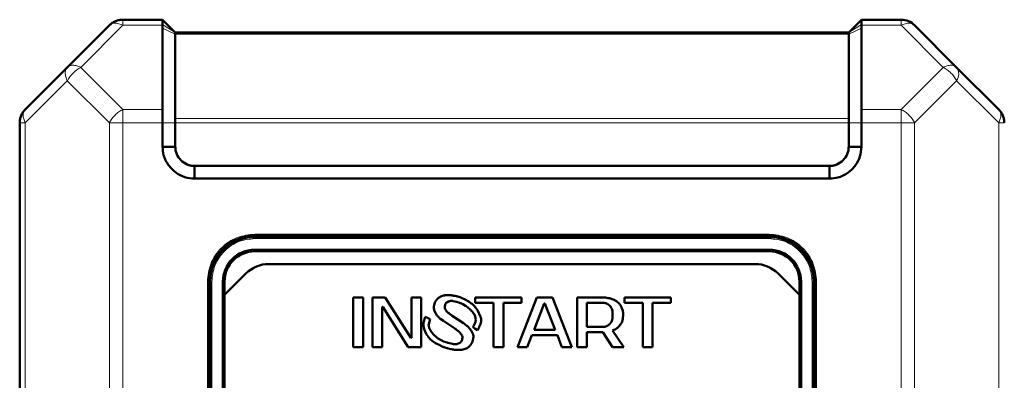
# Model space of a CAD drawing. Header units: millimetres. Extents: x 0 to 594, y 0 to 420.
# Tile 9 of 12: x 105 to 167, y 286 to 308. Entities that reach past the tile are written whole.
import ezdxf

# ---------------------------------------------------------------- set-up
doc = ezdxf.new("R2010")
doc.units = ezdxf.units.MM

msp = doc.modelspace()

# ---------------------------------------------------------------- linework, layer by layer
at = {"color": 7, "linetype": 'Continuous', "lineweight": 50}
for p, q in [((114.499, 308.385), (111.996, 308.385)), ((115.299, 307.585), (114.499, 308.385)), ((158.499, 308.385), (157.699, 307.585)), ((161.002, 308.385), (158.499, 308.385)), ((111.148, 308.034), (108.499, 305.385)), ((114.499, 308.034), (114.499, 308.091)), ((114.499, 308.034), (114.499, 307.86)), ((114.5, 302.737), (114.499, 307.86)), ((157.699, 307.585), (115.299, 307.585)), ((157.7, 307.586), (157.699, 307.585)), ((158.498, 302.737), (158.499, 307.86)), ((158.499, 308.034), (158.499, 308.091)), ((158.499, 308.034), (158.499, 307.86)), ((164.499, 305.385), (161.851, 308.034)), ((115.299, 302.171), (115.299, 307.468)), ((157.699, 307.468), (157.699, 302.171)), ((108.499, 305.385), (105.851, 302.737)), ((167.148, 302.737), (164.499, 305.385)), ((105.499, 301.888), (105.499, 219.882)), ((114.499, 300.385), (114.499, 301.888)), ((115.299, 300.385), (115.299, 301.888)), ((157.699, 301.888), (157.699, 300.385)), ((158.499, 301.888), (158.499, 300.385)), ((114.499, 300.385), (115.299, 300.385)), ((158.499, 300.385), (157.699, 300.385)), ((116.499, 298.385), (116.499, 299.185)), ((156.499, 299.185), (116.499, 299.185)), ((156.499, 298.385), (156.499, 299.185)), ((156.499, 298.385), (116.499, 298.385)), ((120.299, 294.785), (152.699, 294.785)), ((152.699, 294.705), (120.299, 294.705)), ((124.899, 294.705), (124.899, 294.785)), ((125.499, 294.785), (125.499, 294.705)), ((127.499, 294.785), (127.499, 294.705)), ((128.099, 294.785), (128.099, 294.705)), ((144.899, 294.705), (144.899, 294.785)), ((145.499, 294.785), (145.499, 294.705)), ((147.499, 294.785), (147.499, 294.705)), ((148.099, 294.785), (148.099, 294.705)), ((120.299, 293.905), (152.699, 293.905)), ((152.699, 293.805), (120.299, 293.805)), ((121.176, 293.005), (151.822, 293.005)), ((118.399, 291.057), (119.762, 292.419)), ((153.236, 292.419), (154.599, 291.057)), ((117.419, 280.985), (117.419, 291.905)), ((117.499, 291.905), (117.499, 281.06)), ((118.299, 281.35), (118.299, 291.905)), ((118.399, 291.905), (118.399, 291.057)), ((154.599, 291.057), (154.599, 291.905)), ((154.699, 291.905), (154.699, 281.35)), ((155.499, 281.06), (155.499, 291.905)), ((155.579, 291.905), (155.579, 280.985)), ((118.399, 291.057), (118.399, 281.391)), ((126.499, 290.902), (126.499, 287.768)), ((127.117, 290.902), (126.499, 290.902)), ((127.117, 287.768), (127.117, 290.902)), ((127.713, 290.902), (127.713, 287.768)), ((128.523, 290.902), (127.713, 290.902)), ((130.12, 288.35), (128.523, 290.902)), ((130.78, 290.902), (130.163, 290.902)), ((130.163, 290.902), (130.163, 288.35)), ((130.78, 287.768), (130.78, 290.902)), ((131.845, 290.854), (131.766, 290.773)), ((132.184, 291.015), (132.057, 290.974)), ((132.668, 291.038), (132.493, 291.046)), ((133.213, 290.912), (133.08, 290.952)), ((133.597, 290.742), (133.472, 290.804)), ((134.188, 290.902), (134.188, 290.566)), ((137.107, 290.902), (134.188, 290.902)), ((138.065, 290.902), (136.851, 287.768)), ((137.107, 290.566), (137.107, 290.902)), ((139.045, 290.902), (138.065, 290.902)), ((140.259, 287.768), (139.045, 290.902)), ((140.599, 290.902), (140.599, 287.768)), ((142.133, 290.902), (140.599, 290.902)), ((142.868, 290.773), (142.706, 290.828)), ((143.581, 290.902), (143.581, 290.566)), ((146.499, 290.902), (143.581, 290.902)), ((146.499, 290.566), (146.499, 290.902)), ((154.599, 281.391), (154.599, 291.057)), ((128.331, 290.32), (128.374, 290.32)), ((128.331, 287.768), (128.331, 290.32)), ((128.374, 290.32), (129.971, 287.768)), ((131.648, 290.588), (131.615, 290.484)), ((132.268, 290.353), (132.281, 290.413)), ((132.28, 290.196), (132.269, 290.247)), ((132.395, 290.592), (132.505, 290.646)), ((132.802, 290.673), (132.997, 290.628)), ((133.402, 290.476), (133.572, 290.374)), ((133.83, 290.597), (133.829, 290.597)), ((133.832, 290.598), (133.83, 290.597)), ((133.886, 290.564), (133.832, 290.598)), ((134.188, 290.566), (135.339, 290.566)), ((135.339, 290.566), (135.339, 287.768)), ((135.956, 290.566), (137.107, 290.566)), ((135.956, 287.768), (135.956, 290.566)), ((137.894, 288.865), (138.533, 290.521)), ((138.533, 290.521), (138.576, 290.521)), ((138.576, 290.521), (139.215, 288.865)), ((141.217, 290.566), (142.133, 290.566)), ((141.217, 289.044), (141.217, 290.566)), ((142.518, 290.489), (142.653, 290.38)), ((143.244, 290.514), (143.134, 290.613)), ((143.457, 290.128), (143.403, 290.268)), ((143.581, 290.566), (144.731, 290.566)), ((144.731, 290.566), (144.731, 287.768)), ((145.349, 290.566), (146.499, 290.566)), ((145.349, 287.768), (145.349, 290.566)), ((131.228, 289.601), (131.041, 289.687)), ((131.356, 289.535), (131.228, 289.601)), ((131.603, 290.092), (131.682, 289.916)), ((131.964, 289.581), (132.182, 289.421)), ((132.373, 290.042), (132.334, 290.094)), ((132.555, 289.88), (132.485, 289.935)), ((133.446, 289.274), (132.734, 289.752)), ((134.35, 290.06), (134.352, 290.061)), ((134.505, 289.728), (134.35, 290.06)), ((142.821, 290.048), (142.836, 289.805)), ((143.482, 289.576), (143.496, 289.805)), ((131.254, 289.229), (131.356, 289.535)), ((132.182, 289.421), (132.898, 288.941)), ((133.659, 289.117), (133.446, 289.274)), ((134.035, 289.025), (134.154, 288.943)), ((134.154, 288.943), (134.329, 288.833)), ((142.133, 289.044), (141.217, 289.044)), ((142.345, 289.06), (142.133, 289.044)), ((142.76, 289.371), (142.653, 289.23)), ((143.2, 289.046), (143.326, 289.201)), ((117.419, 288.905), (117.499, 288.905)), ((117.419, 288.305), (117.499, 288.305)), ((130.163, 288.35), (130.12, 288.35)), ((130.97, 288.906), (131.098, 288.618)), ((131.098, 288.618), (131.094, 288.615)), ((131.816, 288.345), (131.535, 288.599)), ((133.215, 288.695), (133.302, 288.591)), ((133.383, 288.384), (133.368, 288.276)), ((134.038, 288.6), (133.95, 288.779)), ((137.464, 287.768), (137.745, 288.529)), ((137.745, 288.529), (139.364, 288.529)), ((139.215, 288.865), (137.894, 288.865)), ((139.364, 288.529), (139.645, 287.768)), ((141.217, 288.709), (142.21, 288.709)), ((141.217, 287.768), (141.217, 288.709)), ((142.21, 288.709), (142.836, 287.768)), ((143.539, 287.768), (142.836, 288.825)), ((155.499, 288.905), (155.579, 288.905)), ((155.579, 288.305), (155.499, 288.305)), ((126.499, 287.768), (127.117, 287.768)), ((127.713, 287.768), (128.331, 287.768)), ((129.971, 287.768), (130.78, 287.768)), ((131.686, 288.023), (131.991, 287.867)), ((132.264, 287.756), (132.408, 287.712)), ((132.75, 287.974), (132.49, 288.036)), ((133.233, 288.052), (133.11, 287.992)), ((133.786, 287.789), (133.87, 287.877)), ((135.339, 287.768), (135.956, 287.768)), ((136.851, 287.768), (137.464, 287.768)), ((139.645, 287.768), (140.259, 287.768)), ((140.599, 287.768), (141.217, 287.768)), ((142.836, 287.768), (143.539, 287.768)), ((144.731, 287.768), (145.349, 287.768)), ((132.88, 287.61), (133.078, 287.598)), ((133.419, 287.623), (133.558, 287.664)), ((117.419, 286.305), (117.499, 286.305)), ((155.579, 286.305), (155.499, 286.305)), ((117.499, 285.705), (117.419, 285.705)), ((155.579, 285.705), (155.499, 285.705))]:
    msp.add_line(p, q, dxfattribs=at)
at = {"color": 9, "linetype": 'Continuous', "lineweight": 18}
for p, q in [((111.996, 308.385), (111.996, 308.034)), ((111.996, 308.034), (109.348, 305.385)), ((114.499, 308.034), (111.996, 308.034)), ((115.299, 307.585), (114.499, 308.091)), ((115.299, 307.468), (114.499, 307.86)), ((158.499, 307.86), (157.699, 307.468)), ((158.499, 308.091), (157.7, 307.586)), ((161.002, 308.034), (158.499, 308.034)), ((163.651, 305.385), (161.002, 308.034)), ((157.699, 307.468), (115.299, 307.468)), ((109.348, 305.385), (111.996, 302.737)), ((161.002, 302.737), (163.651, 305.385)), ((108.499, 304.537), (105.851, 301.888)), ((111.148, 301.888), (108.499, 304.537)), ((164.499, 304.537), (161.851, 301.888)), ((167.148, 301.888), (164.499, 304.537)), ((114.5, 302.737), (111.996, 302.737)), ((111.996, 302.737), (111.996, 301.888)), ((161.002, 302.737), (158.498, 302.737)), ((115.299, 302.171), (157.699, 302.171)), ((105.851, 301.888), (105.499, 301.888)), ((105.851, 301.888), (105.851, 219.882)), ((111.148, 301.888), (111.148, 219.882)), ((111.996, 301.888), (111.996, 219.882)), ((114.499, 301.888), (111.996, 301.888)), ((115.299, 301.888), (114.499, 301.888)), ((157.699, 301.888), (115.299, 301.888)), ((158.499, 301.888), (157.699, 301.888)), ((161.002, 301.888), (158.499, 301.888)), ((161.002, 219.882), (161.002, 301.888)), ((161.851, 301.888), (161.002, 301.888)), ((161.851, 219.882), (161.851, 301.888)), ((167.148, 219.882), (167.148, 301.888)), ((167.499, 301.888), (167.148, 301.888)), ((120.299, 294.885), (152.699, 294.885)), ((120.299, 294.885), (120.299, 294.785)), ((120.299, 294.605), (120.299, 294.705)), ((152.699, 294.605), (120.299, 294.605)), ((152.699, 294.885), (152.699, 294.785)), ((152.699, 294.605), (152.699, 294.705)), ((117.319, 250.705), (117.319, 291.905)), ((117.319, 291.905), (117.419, 291.905)), ((117.599, 291.905), (117.499, 291.905)), ((117.599, 291.905), (117.599, 281.06)), ((155.399, 281.06), (155.399, 291.905)), ((155.399, 291.905), (155.499, 291.905)), ((155.679, 291.905), (155.579, 291.905)), ((155.679, 291.905), (155.679, 250.705))]:
    msp.add_line(p, q, dxfattribs=at)
at = {"color": 7, "linetype": 'Continuous', "lineweight": 50}
for centre, radius, start, end in [((161.002, 307.185), 1.2, 45, 90), ((120.299, 291.905), 2.88, 90, 180), ((120.299, 291.905), 2.8, 90, 180), ((152.699, 291.905), 2.88, 0, 90), ((152.699, 291.905), 2.8, 0, 90), ((120.299, 291.905), 2, 90, 180), ((152.699, 291.905), 2, 0, 90), ((120.299, 291.905), 1.9, 90, 180), ((152.699, 291.905), 1.9, 0, 90), ((121.176, 291.005), 2, 90, 135), ((151.822, 291.005), 2, 45, 90)]:
    msp.add_arc(centre, radius, start, end, dxfattribs=at)
at = {"color": 9, "linetype": 'Continuous', "lineweight": 18}
for centre, radius, start, end in [((110.251, 303.634), 1.971, 117.27378, 152.72622), ((163.89, 304.961), 0.742, 325.14306, 34.85694)]:
    msp.add_arc(centre, radius, start, end, dxfattribs=at)
at = {"color": 7, "linetype": 'Continuous', "lineweight": 50}
for points in [[(111.148, 308.034), (111.206, 308.086), (111.324, 308.191), (111.534, 308.3), (111.761, 308.372), (111.918, 308.381), (111.996, 308.385)], [(114.499, 308.091), (114.499, 308.175), (114.499, 308.345), (114.499, 308.372), (114.499, 308.385)], [(158.499, 308.385), (158.499, 308.372), (158.499, 308.345), (158.499, 308.175), (158.499, 308.091)], [(115.299, 307.585), (115.299, 307.584), (115.299, 307.581), (115.299, 307.557), (115.299, 307.52), (115.299, 307.485), (115.299, 307.468)], [(157.699, 307.585), (157.699, 307.584), (157.699, 307.581), (157.699, 307.557), (157.699, 307.52), (157.699, 307.485), (157.699, 307.468)], [(105.499, 301.888), (105.504, 301.967), (105.513, 302.124), (105.584, 302.35), (105.693, 302.56), (105.798, 302.678), (105.851, 302.737)], [(167.148, 302.737), (167.2, 302.678), (167.305, 302.56), (167.414, 302.35), (167.486, 302.124), (167.495, 301.967), (167.499, 301.888)], [(115.299, 302.171), (115.299, 302.151), (115.299, 302.112), (115.299, 302.042), (115.299, 301.967), (115.299, 301.914), (115.299, 301.888)], [(157.699, 302.171), (157.699, 302.151), (157.699, 302.112), (157.699, 302.042), (157.699, 301.967), (157.699, 301.914), (157.699, 301.888)]]:
    msp.add_open_spline(points, degree=3, dxfattribs=at)
at = {"color": 9, "linetype": 'Continuous', "lineweight": 18}
for points in [[(111.996, 308.034), (111.911, 308.071), (111.74, 308.145), (111.501, 308.175), (111.293, 308.145), (111.196, 308.071), (111.148, 308.034)], [(161.002, 308.034), (161.002, 308.086), (161.002, 308.191), (161.002, 308.3), (161.002, 308.372), (161.002, 308.381), (161.002, 308.385)], [(161.851, 308.034), (161.802, 308.071), (161.706, 308.145), (161.497, 308.175), (161.259, 308.145), (161.088, 308.071), (161.002, 308.034)], [(108.499, 304.537), (108.462, 304.622), (108.388, 304.793), (108.358, 305.031), (108.388, 305.24), (108.462, 305.337), (108.499, 305.385)], [(108.499, 305.385), (108.548, 305.422), (108.644, 305.497), (108.853, 305.526), (109.091, 305.497), (109.262, 305.422), (109.348, 305.385)], [(163.651, 305.385), (163.736, 305.422), (163.907, 305.497), (164.146, 305.526), (164.354, 305.497), (164.451, 305.422), (164.499, 305.385)], [(164.499, 304.537), (164.451, 304.622), (164.354, 304.793), (164.146, 305.031), (163.907, 305.24), (163.736, 305.337), (163.651, 305.385)], [(105.851, 302.737), (105.814, 302.688), (105.739, 302.591), (105.71, 302.383), (105.739, 302.145), (105.814, 301.974), (105.851, 301.888)], [(111.148, 301.888), (111.196, 301.974), (111.293, 302.145), (111.501, 302.383), (111.74, 302.591), (111.911, 302.688), (111.996, 302.737)], [(161.002, 301.888), (161.002, 301.967), (161.002, 302.124), (161.002, 302.35), (161.002, 302.56), (161.002, 302.678), (161.002, 302.737)], [(161.002, 302.737), (161.088, 302.688), (161.259, 302.591), (161.497, 302.383), (161.706, 302.145), (161.802, 301.974), (161.851, 301.888)], [(167.148, 301.888), (167.185, 301.974), (167.259, 302.145), (167.289, 302.383), (167.259, 302.591), (167.185, 302.688), (167.148, 302.737)], [(111.996, 301.888), (111.918, 301.888), (111.761, 301.888), (111.534, 301.888), (111.324, 301.888), (111.206, 301.888), (111.148, 301.888)]]:
    msp.add_open_spline(points, degree=3, dxfattribs=at)
at = {"color": 7, "linetype": 'Continuous', "lineweight": 50}
for points, knots in [([(114.499, 301.888), (114.499, 302), (114.499, 302.143), (114.499, 302.287), (114.499, 302.329), (114.5, 302.487), (114.5, 302.614), (114.5, 302.737)], [0, 0, 0, 0, 0.357033, 0.455704, 0.484948, 0.500793, 1, 1, 1, 1]), ([(158.498, 302.737), (158.498, 302.619), (158.499, 302.446), (158.499, 302.144), (158.499, 301.981), (158.499, 301.888)], [0, 0, 0, 0, 0.477801, 0.703133, 1, 1, 1, 1]), ([(116.499, 298.385), (116.292, 298.401), (115.882, 298.434), (115.313, 298.741), (114.84, 299.21), (114.538, 299.793), (114.511, 300.208), (114.499, 300.385)], [0, 0, 0, 0, 0.197417, 0.390669, 0.604477, 0.83082, 1, 1, 1, 1]), ([(116.499, 299.185), (116.421, 299.188), (116.263, 299.194), (115.963, 299.292), (115.631, 299.517), (115.407, 299.848), (115.308, 300.149), (115.302, 300.307), (115.299, 300.385)], [0, 0, 0, 0, 0.124349, 0.251215, 0.500001, 0.748788, 0.875704, 1, 1, 1, 1]), ([(158.499, 300.385), (158.483, 300.178), (158.45, 299.768), (158.143, 299.199), (157.674, 298.725), (157.091, 298.424), (156.676, 298.397), (156.499, 298.385)], [0, 0, 0, 0, 0.197417, 0.390669, 0.604477, 0.83082, 1, 1, 1, 1]), ([(157.699, 300.385), (157.696, 300.307), (157.69, 300.149), (157.592, 299.848), (157.367, 299.517), (157.036, 299.292), (156.735, 299.194), (156.577, 299.188), (156.499, 299.185)], [0, 0, 0, 0, 0.124349, 0.251215, 0.500001, 0.748788, 0.875704, 1, 1, 1, 1]), ([(132.057, 290.974), (132.033, 290.963), (131.983, 290.943), (131.91, 290.906), (131.867, 290.872), (131.845, 290.854)], [0, 0, 0, 0, 0.327175, 0.660089, 1, 1, 1, 1]), ([(132.493, 291.046), (132.466, 291.045), (132.413, 291.045), (132.334, 291.041), (132.258, 291.033), (132.209, 291.021), (132.184, 291.015)], [0, 0, 0, 0, 0.257527, 0.515096, 0.756531, 1, 1, 1, 1]), ([(133.08, 290.952), (133.054, 290.959), (132.974, 290.982), (132.865, 291.008), (132.754, 291.029), (132.697, 291.035), (132.668, 291.038)], [0, 0, 0, 0, 0.190196, 0.593736, 0.796504, 1, 1, 1, 1]), ([(133.472, 290.804), (133.448, 290.816), (133.4, 290.839), (133.332, 290.868), (133.27, 290.892), (133.232, 290.905), (133.213, 290.912)], [0, 0, 0, 0, 0.285416, 0.570856, 0.785274, 1, 1, 1, 1]), ([(142.706, 290.828), (142.68, 290.835), (142.603, 290.856), (142.469, 290.881), (142.303, 290.899), (142.19, 290.901), (142.133, 290.902)], [0, 0, 0, 0, 0.138078, 0.414432, 0.706396, 1, 1, 1, 1]), ([(131.615, 290.484), (131.609, 290.458), (131.592, 290.388), (131.574, 290.27), (131.581, 290.163), (131.599, 290.105), (131.603, 290.092)], [0, 0, 0, 0, 0.201151, 0.545743, 0.892876, 1, 1, 1, 1]), ([(131.766, 290.773), (131.749, 290.752), (131.717, 290.714), (131.676, 290.653), (131.657, 290.61), (131.648, 290.588)], [0, 0, 0, 0, 0.3631459, 0.6785741, 1, 1, 1, 1]), ([(132.269, 290.247), (132.267, 290.26), (132.264, 290.284), (132.263, 290.32), (132.266, 290.342), (132.268, 290.353)], [0, 0, 0, 0, 0.373096, 0.684236, 1, 1, 1, 1]), ([(132.334, 290.094), (132.326, 290.105), (132.312, 290.127), (132.293, 290.16), (132.284, 290.184), (132.28, 290.196)], [0, 0, 0, 0, 0.344928, 0.669748, 1, 1, 1, 1]), ([(132.281, 290.413), (132.288, 290.438), (132.303, 290.49), (132.341, 290.554), (132.38, 290.581), (132.395, 290.592)], [0, 0, 0, 0, 0.367246, 0.738269, 1, 1, 1, 1]), ([(132.505, 290.646), (132.531, 290.654), (132.581, 290.672), (132.658, 290.684), (132.732, 290.684), (132.778, 290.677), (132.802, 290.673)], [0, 0, 0, 0, 0.265723, 0.531644, 0.763776, 1, 1, 1, 1]), ([(132.997, 290.628), (133.023, 290.621), (133.105, 290.597), (133.214, 290.561), (133.323, 290.517), (133.375, 290.489), (133.402, 290.476)], [0, 0, 0, 0, 0.184609, 0.590315, 0.794694, 1, 1, 1, 1]), ([(133.572, 290.374), (133.593, 290.358), (133.702, 290.281), (133.854, 290.156), (134.034, 289.968), (134.15, 289.808), (134.187, 289.683), (134.198, 289.646)], [0, 0, 0, 0, 0.081756, 0.409296, 0.601776, 0.879808, 1, 1, 1, 1]), ([(133.829, 290.597), (133.807, 290.613), (133.764, 290.643), (133.703, 290.682), (133.647, 290.715), (133.614, 290.733), (133.597, 290.742)], [0, 0, 0, 0, 0.291963, 0.584536, 0.792137, 1, 1, 1, 1]), ([(134.237, 290.224), (134.221, 290.245), (134.171, 290.308), (134.09, 290.398), (133.991, 290.494), (133.921, 290.541), (133.886, 290.564)], [0, 0, 0, 0, 0.162764, 0.488473, 0.742304, 1, 1, 1, 1]), ([(134.279, 290.17), (134.275, 290.176), (134.267, 290.186), (134.253, 290.204), (134.243, 290.217), (134.237, 290.224)], [0, 0, 0, 0, 0.292563, 0.585125, 1, 1, 1, 1]), ([(134.352, 290.061), (134.345, 290.072), (134.331, 290.095), (134.308, 290.132), (134.29, 290.157), (134.279, 290.17)], [0, 0, 0, 0, 0.304501, 0.609027, 1, 1, 1, 1]), ([(142.133, 290.566), (142.16, 290.566), (142.238, 290.565), (142.342, 290.556), (142.446, 290.529), (142.494, 290.502), (142.518, 290.489)], [0, 0, 0, 0, 0.20109, 0.588729, 0.790872, 1, 1, 1, 1]), ([(142.653, 290.38), (142.671, 290.361), (142.726, 290.302), (142.795, 290.192), (142.813, 290.093), (142.821, 290.048)], [0, 0, 0, 0, 0.211071, 0.637362, 1, 1, 1, 1]), ([(143.134, 290.613), (143.113, 290.63), (143.071, 290.663), (143.006, 290.707), (142.939, 290.744), (142.892, 290.764), (142.868, 290.773)], [0, 0, 0, 0, 0.256997, 0.514093, 0.755932, 1, 1, 1, 1]), ([(143.403, 290.268), (143.391, 290.293), (143.368, 290.341), (143.331, 290.407), (143.29, 290.465), (143.259, 290.498), (143.244, 290.514)], [0, 0, 0, 0, 0.272354, 0.544847, 0.771067, 1, 1, 1, 1]), ([(131.041, 289.687), (131.032, 289.662), (130.988, 289.536), (130.938, 289.355), (130.913, 289.114), (130.949, 288.984), (130.97, 288.906)], [0, 0, 0, 0, 0.099976, 0.500905, 0.701483, 1, 1, 1, 1]), ([(131.682, 289.916), (131.696, 289.893), (131.739, 289.819), (131.826, 289.7), (131.917, 289.621), (131.964, 289.581)], [0, 0, 0, 0, 0.181931, 0.584871, 1, 1, 1, 1]), ([(132.485, 289.935), (132.465, 289.953), (132.435, 289.978), (132.397, 290.013), (132.381, 290.032), (132.373, 290.042)], [0, 0, 0, 0, 0.515789, 0.757333, 1, 1, 1, 1]), ([(132.734, 289.752), (132.712, 289.767), (132.671, 289.795), (132.611, 289.837), (132.574, 289.866), (132.555, 289.88)], [0, 0, 0, 0, 0.364174, 0.681993, 1, 1, 1, 1]), ([(134.198, 289.646), (134.206, 289.595), (134.221, 289.493), (134.186, 289.272), (134.097, 289.126), (134.035, 289.025)], [0, 0, 0, 0, 0.231928, 0.468163, 1, 1, 1, 1]), ([(134.329, 288.833), (134.342, 288.856), (134.381, 288.926), (134.471, 289.105), (134.552, 289.322), (134.56, 289.561), (134.524, 289.671), (134.505, 289.728)], [0, 0, 0, 0, 0.084631, 0.253957, 0.635557, 0.811264, 1, 1, 1, 1]), ([(142.836, 289.805), (142.836, 289.779), (142.835, 289.698), (142.827, 289.565), (142.8, 289.444), (142.767, 289.384), (142.76, 289.371)], [0, 0, 0, 0, 0.179524, 0.538938, 0.900842, 1, 1, 1, 1]), ([(143.326, 289.201), (143.341, 289.223), (143.383, 289.285), (143.432, 289.379), (143.468, 289.484), (143.477, 289.545), (143.482, 289.576)], [0, 0, 0, 0, 0.194952, 0.547581, 0.771599, 1, 1, 1, 1]), ([(143.496, 289.805), (143.496, 289.832), (143.495, 289.899), (143.489, 290.008), (143.468, 290.088), (143.457, 290.128)], [0, 0, 0, 0, 0.245158, 0.619289, 1, 1, 1, 1]), ([(131.428, 288.729), (131.412, 288.75), (131.366, 288.816), (131.299, 288.932), (131.245, 289.08), (131.251, 289.181), (131.254, 289.229)], [0, 0, 0, 0, 0.147433, 0.442841, 0.740029, 1, 1, 1, 1]), ([(132.898, 288.941), (132.92, 288.926), (132.986, 288.881), (133.073, 288.819), (133.158, 288.753), (133.196, 288.715), (133.215, 288.695)], [0, 0, 0, 0, 0.198972, 0.597924, 0.798414, 1, 1, 1, 1]), ([(133.95, 288.779), (133.936, 288.802), (133.893, 288.87), (133.824, 288.961), (133.739, 289.05), (133.686, 289.095), (133.659, 289.117)], [0, 0, 0, 0, 0.1783758, 0.5356337, 0.7667767, 1, 1, 1, 1]), ([(142.653, 289.23), (142.634, 289.211), (142.576, 289.155), (142.474, 289.086), (142.383, 289.067), (142.345, 289.06)], [0, 0, 0, 0, 0.2235408, 0.6749322, 1, 1, 1, 1]), ([(142.836, 288.825), (142.86, 288.835), (142.938, 288.867), (143.04, 288.918), (143.136, 288.984), (143.179, 289.025), (143.2, 289.046)], [0, 0, 0, 0, 0.186242, 0.585958, 0.791213, 1, 1, 1, 1]), ([(131.094, 288.615), (131.101, 288.603), (131.113, 288.583), (131.132, 288.555), (131.143, 288.539), (131.149, 288.531)], [0, 0, 0, 0, 0.398915, 0.699314, 1, 1, 1, 1]), ([(131.149, 288.531), (131.153, 288.525), (131.16, 288.516), (131.17, 288.502), (131.176, 288.493), (131.18, 288.489)], [0, 0, 0, 0, 0.387215, 0.6936, 1, 1, 1, 1]), ([(131.18, 288.489), (131.195, 288.468), (131.274, 288.359), (131.396, 288.221), (131.558, 288.096), (131.643, 288.047), (131.686, 288.023)], [0, 0, 0, 0, 0.1151593, 0.5775999, 0.7873978, 1, 1, 1, 1]), ([(131.462, 288.684), (131.457, 288.689), (131.45, 288.699), (131.438, 288.714), (131.431, 288.724), (131.428, 288.729)], [0, 0, 0, 0, 0.357004, 0.67849, 1, 1, 1, 1]), ([(131.535, 288.599), (131.526, 288.608), (131.509, 288.627), (131.484, 288.656), (131.469, 288.674), (131.462, 288.684)], [0, 0, 0, 0, 0.355597, 0.677633, 1, 1, 1, 1]), ([(132.49, 288.036), (132.465, 288.044), (132.337, 288.081), (132.156, 288.144), (131.957, 288.244), (131.863, 288.311), (131.816, 288.345)], [0, 0, 0, 0, 0.10718, 0.53655, 0.766669, 1, 1, 1, 1]), ([(133.302, 288.591), (133.317, 288.569), (133.342, 288.532), (133.373, 288.469), (133.384, 288.421), (133.383, 288.39), (133.383, 288.384)], [0, 0, 0, 0, 0.3546996, 0.5860734, 0.9306106, 1, 1, 1, 1]), ([(134.033, 288.205), (134.039, 288.231), (134.055, 288.298), (134.072, 288.41), (134.066, 288.519), (134.045, 288.58), (134.038, 288.6)], [0, 0, 0, 0, 0.199369, 0.520221, 0.843107, 1, 1, 1, 1]), ([(131.991, 287.867), (132.015, 287.855), (132.063, 287.833), (132.133, 287.803), (132.2, 287.777), (132.243, 287.763), (132.264, 287.756)], [0, 0, 0, 0, 0.271118, 0.542254, 0.770965, 1, 1, 1, 1]), ([(132.408, 287.712), (132.434, 287.705), (132.511, 287.683), (132.627, 287.654), (132.759, 287.625), (132.84, 287.615), (132.88, 287.61)], [0, 0, 0, 0, 0.165315, 0.495981, 0.747504, 1, 1, 1, 1]), ([(133.11, 287.992), (133.084, 287.984), (133.007, 287.959), (132.884, 287.951), (132.79, 287.967), (132.75, 287.974)], [0, 0, 0, 0, 0.219746, 0.663137, 1, 1, 1, 1]), ([(133.368, 288.276), (133.36, 288.25), (133.344, 288.191), (133.306, 288.107), (133.255, 288.069), (133.233, 288.052)], [0, 0, 0, 0, 0.298918, 0.688431, 1, 1, 1, 1]), ([(133.558, 287.664), (133.583, 287.673), (133.633, 287.692), (133.696, 287.723), (133.748, 287.755), (133.773, 287.778), (133.786, 287.789)], [0, 0, 0, 0, 0.305292, 0.610849, 0.80416, 1, 1, 1, 1]), ([(133.87, 287.877), (133.886, 287.899), (133.931, 287.957), (133.991, 288.066), (134.019, 288.158), (134.033, 288.205)], [0, 0, 0, 0, 0.21757, 0.603056, 1, 1, 1, 1]), ([(133.078, 287.598), (133.104, 287.597), (133.175, 287.596), (133.267, 287.599), (133.354, 287.608), (133.398, 287.618), (133.419, 287.623)], [0, 0, 0, 0, 0.232977, 0.614177, 0.8065, 1, 1, 1, 1])]:
    msp.add_open_spline(points, degree=3, knots=knots, dxfattribs=at)
at = {"color": 9, "linetype": 'Continuous', "lineweight": 18}
for points in [[(117.319, 291.905), (117.359, 292.28), (117.42, 292.857), (117.792, 293.55), (118.176, 294.028), (118.654, 294.412), (119.348, 294.784), (119.924, 294.845), (120.299, 294.885)], [(120.299, 294.605), (119.96, 294.569), (119.437, 294.514), (118.808, 294.177), (118.376, 293.828), (118.027, 293.396), (117.691, 292.767), (117.635, 292.245), (117.599, 291.905)], [(152.699, 294.885), (153.074, 294.845), (153.651, 294.784), (154.345, 294.412), (154.822, 294.028), (155.207, 293.55), (155.578, 292.857), (155.639, 292.28), (155.679, 291.905)], [(155.399, 291.905), (155.363, 292.245), (155.308, 292.767), (154.971, 293.396), (154.623, 293.828), (154.19, 294.177), (153.561, 294.514), (153.039, 294.569), (152.699, 294.605)]]:
    msp.add_open_spline(points, degree=3, knots=[0, 0, 0, 0, 0.239457, 0.368361, 0.5, 0.631639, 0.760543, 1, 1, 1, 1], dxfattribs=at)

doc.saveas('drawing.dxf')
